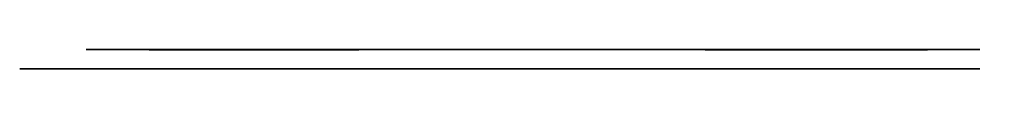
# Model space of a CAD drawing. Extents: x 372 to 1620, y -613 to 274.
# Tile 1 of 4: x 371.73 to 423.52, y -613.37 to -611.83. Entities that reach past the tile are written whole.
import ezdxf

# ---------------------------------------------------------------- set-up
doc = ezdxf.new("R2010")
doc.units = 0
doc.header["$LTSCALE"] = 48
doc.header["$MEASUREMENT"] = 0
doc.layers.add('A-Anno-Text', color=3, linetype='Continuous')
doc.layers.add('A-Med', color=3, linetype='Continuous')

msp = doc.modelspace()

# ---------------------------------------------------------------- hatches: boundary and pattern name
at = {"layer": 'A-Med', "extrusion": (0, -1, 0)}
h = msp.add_hatch(color=5, dxfattribs=at)
edge = h.paths.add_edge_path()
edge.add_arc((384.061, 28.656), 5.514, 0, 360)
msp.add_hatch(color=5, dxfattribs=at).paths.add_polyline_path([(407.793, 34.465), (419.479, 34.465), (419.479, 22.727), (407.793, 22.727)])
at = {"layer": 'A-Med', "extrusion": (0, -1, -1.83691e-16)}
h = msp.add_hatch(dxfattribs=at)
h.set_pattern_fill('DOTS', color=256, scale=10, style=0)
h.set_pattern_definition([(0, (-363.1608, 431.6555), (0.3125, 0.625), [0, -0.625])])
h.paths.add_polyline_path([(371.743, 110.5), (422.243, 110.5), (422.243, 107), (375.243, 107), (375.243, 87), (422.243, 87), (422.243, 83.5), (375.243, 83.5), (375.243, 39), (422.243, 39), (422.243, 35.5), (375.243, 35.5), (375.243, 15.5), (422.243, 15.5), (422.243, 12), (375.243, 12), (375.243, 0), (371.743, 0)])

# ---------------------------------------------------------------- linework, layer by layer
at = {"layer": 'A-Anno-Text', "color": 3, "extrusion": (0, -1, -1.83691e-16), "elevation": 612.844}
msp.add_lwpolyline([(371.73, 110.5), (422.23, 110.5), (422.23, 107), (375.23, 107), (375.23, 87), (422.23, 87), (422.23, 83.5), (375.23, 83.5), (375.23, 39), (422.23, 39), (422.23, 35.5), (375.23, 35.5), (375.23, 15.5), (422.23, 15.5), (422.23, 12), (375.23, 12), (375.23, 0), (371.73, 0)], close=True, dxfattribs=at)
at = {"layer": 'A-Med', "color": 5, "extrusion": (0, -1, -1.83691e-16), "elevation": 611.829}
for points in [[(375.23, 87), (422.23, 87), (422.23, 83.5), (375.23, 83.5)], [(375.23, 39.38), (422.23, 39.38), (422.23, 35.88), (375.23, 35.88)], [(375.23, 15.5), (422.23, 15.5), (422.23, 12), (375.23, 12)]]:
    msp.add_lwpolyline(points, close=True, dxfattribs=at)
at = {"layer": 'A-Med', "extrusion": (0, -1, 0), "elevation": 611.845}
msp.add_lwpolyline([(407.793, 34.465), (419.479, 34.465), (419.479, 22.727), (407.793, 22.727)], close=True, dxfattribs=at)
at = {"layer": 'A-Med', "extrusion": (0, -1, 0)}
msp.add_circle((384.061, 28.656, 611.845), 5.514, dxfattribs=at)

doc.saveas('drawing.dxf')
